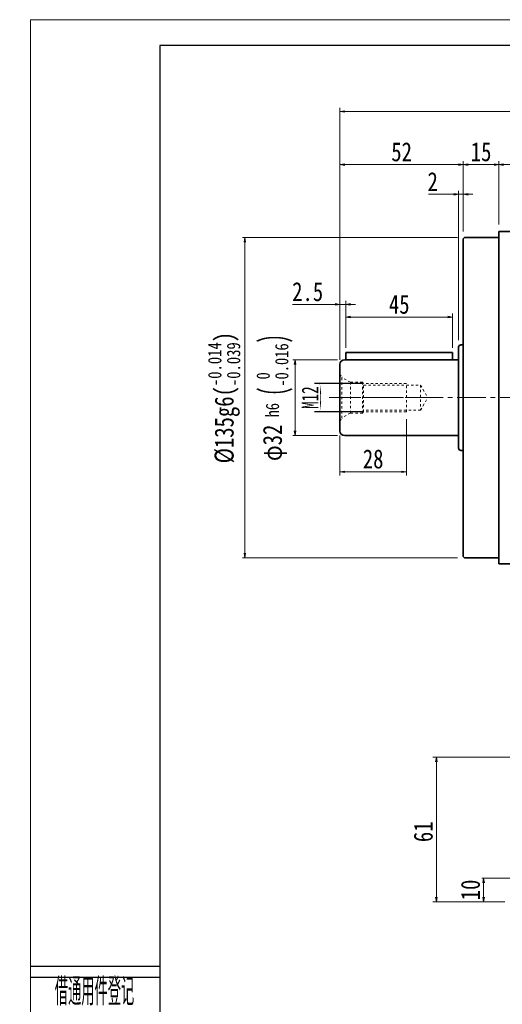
# Model space of a CAD drawing. Header units: millimetres. Extents: x 11 to 930, y 0 to 647.
# Tile 2 of 8: x 11 to 214, y 232 to 647. Entities that reach past the tile are written whole.
import ezdxf
from ezdxf.enums import TextEntityAlignment as Align

# ---------------------------------------------------------------- set-up
doc = ezdxf.new("R2010")
doc.units = ezdxf.units.MM
doc.linetypes.add('点画线', pattern=[18, 12, -2, 2, -2])
doc.linetypes.add('虚线', pattern=[2, 1, -1])
doc.layers.add('2细线层', color=4, linetype='Continuous')
doc.layers.add('6文字层', color=3, linetype='Continuous')
for name, color, linetype, lineweight in [('中心线层', 1, '点画线', 18), ('图框_外框线', 7, 'Continuous', 18), ('尺寸线层', 3, 'Continuous', 18), ('粗实线层', 7, 'Continuous', 35)]:
    doc.layers.add(name, color=color, linetype=linetype, lineweight=lineweight)
doc.styles.add('PC_TEXTSTYLE', font='ISOCP.SHX', dxfattribs={"width": 0.707, "bigfont": 'GBCBIG.SHX'})
doc.styles.add('宋体', font='SimSun.ttf', dxfattribs={"width": 0.8})
doc.styles.add('标准', font='SimSun.ttf', dxfattribs={"width": 0.667})
doc.dimstyles.new('a4-1-1.5', dxfattribs={"dimtxt": 4.5, "dimasz": 4.5, "dimexe": 2.25, "dimexo": 0, "dimgap": 0.75, "dimtad": 1, "dimdec": 3, "dimdsep": 46, "dimtxsty": '标准', "dimblk": '_CAXARROW', "dimcen": 0, "dimdle": 9, "dimazin": 2, "dimtfac": 0.707107, "dimtdec": 3, "dimtix": 1, "dimtmove": 2, "dimatfit": 3, "dimfxl": 0, "dimfrac": 2, "dimtolj": 1, "dimarcsym": 0})
doc.dimstyles.new('A水平标注$0', dxfattribs={"dimtxt": 3.5, "dimasz": 2, "dimexe": 1.5, "dimexo": 3, "dimgap": 1.1, "dimtad": 1, "dimtoh": 1, "dimdec": 4, "dimdsep": 46, "dimtxsty": '宋体', "dimblk": 'OPEN', "dimcen": 3, "dimclrd": 3, "dimclre": 3, "dimclrt": 6, "dimadec": 0, "dimazin": 0, "dimtm": 1e-09, "dimtfac": 1, "dimtdec": 4, "dimtix": 1, "dimtmove": 0, "dimatfit": 3, "dimldrblk": 'OPEN', "dimfxl": 0, "dimlwd": 13, "dimlwe": 13, "dimarcsym": 0})
doc.dimstyles.new('D直径标注φ25', dxfattribs={"dimtxt": 3.5, "dimasz": 2, "dimexe": 1, "dimexo": 3, "dimtad": 1, "dimtoh": 1, "dimdec": 1, "dimdsep": 46, "dimtxsty": '宋体', "dimblk": 'OPEN', "dimcen": 3, "dimclrd": 3, "dimclre": 3, "dimclrt": 130, "dimadec": 0, "dimazin": 0, "dimtm": 1e-09, "dimtfac": 1, "dimtdec": 1, "dimtmove": 0, "dimatfit": 0, "dimldrblk": 'OPEN', "dimfxl": 0, "dimlwd": 13, "dimlwe": 13, "dimarcsym": 0})

# ---------------------------------------------------------------- blocks, each defined once
blk = doc.blocks.new('_Open')
at = {"color": 0, "linetype": 'ByBlock', "lineweight": -2}
for p, q in [((-1, 0.17), (0, 0)), ((-1, -0.17), (0, 0)), ((0, 0), (-1, 0))]:
    blk.add_line(p, q, dxfattribs=at)
blk = doc.blocks.new('*D12')
at = {"color": 3, "lineweight": 13, "transparency": 16777216}
for p, q in [((212.49, 560.58), (212.49, 587.29)), ((214.49, 585.79), (350.49, 585.79)), ((352.49, 560.58), (352.49, 587.29))]:
    blk.add_line(p, q, dxfattribs=at)
at = {"layer": 'Defpoints', "color": 0, "transparency": 16777216}
for p in [(352.49, 585.79), (212.49, 557.58), (352.49, 557.58)]:
    blk.add_point(p, dxfattribs=at)
at = {"color": 3, "lineweight": 13, "transparency": 16777216, "xscale": 2, "yscale": 2, "zscale": 2, "rotation": 180}
blk.add_blockref('_Open', (212.49, 585.79), dxfattribs=at)
at = {"color": 3, "lineweight": 13, "transparency": 16777216, "xscale": 2, "yscale": 2, "zscale": 2}
blk.add_blockref('_Open', (352.49, 585.79), dxfattribs=at)
at = {"color": 6, "transparency": 16777216, "insert": (282.49, 591.2), "char_height": 8, "attachment_point": 5, "style": '宋体', "bg_fill": 3, "box_fill_scale": 1.1, "bg_fill_color": 257, "bg_fill_transparency": 0}
blk.add_mtext('140', dxfattribs=at)
blk = doc.blocks.new('*D13')
at = {"color": 3, "lineweight": 13, "transparency": 16777216}
for p, q in [((197.49, 557.58), (197.49, 587.29)), ((210.49, 585.79), (199.49, 585.79)), ((212.49, 560.58), (212.49, 587.29))]:
    blk.add_line(p, q, dxfattribs=at)
at = {"layer": 'Defpoints', "color": 0, "transparency": 16777216}
for p in [(197.49, 585.79), (212.49, 557.58), (197.49, 554.58)]:
    blk.add_point(p, dxfattribs=at)
at = {"color": 3, "lineweight": 13, "transparency": 16777216, "xscale": 2, "yscale": 2, "zscale": 2, "rotation": 180}
blk.add_blockref('_Open', (197.49, 585.79), dxfattribs=at)
at = {"color": 3, "lineweight": 13, "transparency": 16777216, "xscale": 2, "yscale": 2, "zscale": 2}
blk.add_blockref('_Open', (212.49, 585.79), dxfattribs=at)
at = {"color": 6, "transparency": 16777216, "insert": (204.99, 591.18), "char_height": 8, "attachment_point": 5, "style": '宋体', "bg_fill": 3, "box_fill_scale": 1.1, "bg_fill_color": 257, "bg_fill_transparency": 0}
blk.add_mtext('15', dxfattribs=at)
blk = doc.blocks.new('*D16')
at = {"color": 3, "lineweight": 13, "transparency": 16777216}
for p, q in [((182.81, 573.29), (187.85, 573.29)), ((187.85, 573.29), (193.49, 573.29)), ((195.49, 511.83), (195.49, 574.79)), ((197.49, 573.29), (195.49, 573.29)), ((197.49, 557.58), (197.49, 574.79)), ((199.49, 573.29), (201.49, 573.29))]:
    blk.add_line(p, q, dxfattribs=at)
at = {"layer": 'Defpoints', "color": 0, "transparency": 16777216}
for p in [(195.49, 573.29), (197.49, 554.58), (195.49, 508.83)]:
    blk.add_point(p, dxfattribs=at)
at = {"color": 3, "lineweight": 13, "transparency": 16777216, "xscale": 2, "yscale": 2, "zscale": 2}
blk.add_blockref('_Open', (195.49, 573.29), dxfattribs=at)
at = {"color": 3, "lineweight": 13, "transparency": 16777216, "xscale": 2, "yscale": 2, "zscale": 2, "rotation": 180}
blk.add_blockref('_Open', (197.49, 573.29), dxfattribs=at)
at = {"color": 6, "transparency": 16777216, "insert": (184.58, 578.65), "char_height": 8, "attachment_point": 5, "style": '宋体', "bg_fill": 3, "box_fill_scale": 1.1, "bg_fill_color": 257, "bg_fill_transparency": 0}
blk.add_mtext('2', dxfattribs=at)
blk = doc.blocks.new('*D18')
at = {"color": 3, "lineweight": 13, "transparency": 16777216}
for p, q in [((145.49, 503.58), (145.49, 609.7)), ((417.49, 608.2), (147.49, 608.2)), ((419.49, 504.58), (419.49, 609.7))]:
    blk.add_line(p, q, dxfattribs=at)
at = {"layer": 'Defpoints', "color": 0, "transparency": 16777216}
for p in [(145.49, 608.2), (145.49, 500.58), (419.49, 501.58)]:
    blk.add_point(p, dxfattribs=at)
at = {"color": 3, "lineweight": 13, "transparency": 16777216, "xscale": 2, "yscale": 2, "zscale": 2, "rotation": 180}
blk.add_blockref('_Open', (145.49, 608.2), dxfattribs=at)
at = {"color": 3, "lineweight": 13, "transparency": 16777216, "xscale": 2, "yscale": 2, "zscale": 2}
blk.add_blockref('_Open', (419.49, 608.2), dxfattribs=at)
at = {"color": 6, "transparency": 16777216, "insert": (282.49, 613.57), "char_height": 8, "attachment_point": 5, "style": '宋体', "bg_fill": 3, "box_fill_scale": 1.1, "bg_fill_color": 257, "bg_fill_transparency": 0}
blk.add_mtext('274', dxfattribs=at)
blk = doc.blocks.new('*D19')
at = {"color": 3, "lineweight": 13, "transparency": 16777216}
for p, q in [((145.49, 504.58), (145.49, 528.36)), ((147.99, 509.58), (147.99, 528.36)), ((125.55, 526.86), (139.74, 526.86)), ((139.74, 526.86), (143.49, 526.86)), ((145.49, 526.86), (147.99, 526.86)), ((149.99, 526.86), (151.99, 526.86))]:
    blk.add_line(p, q, dxfattribs=at)
at = {"layer": 'Defpoints', "color": 0, "transparency": 16777216}
for p in [(147.99, 526.86), (147.99, 506.58), (145.49, 501.58)]:
    blk.add_point(p, dxfattribs=at)
at = {"color": 3, "lineweight": 13, "transparency": 16777216, "xscale": 2, "yscale": 2, "zscale": 2}
for p, rotation in [((145.49, 526.86), 359.9999999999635), ((147.99, 526.86), 179.9999999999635)]:
    blk.add_blockref('_Open', p, dxfattribs=dict(at, rotation=rotation))
at = {"color": 6, "transparency": 16777216, "insert": (131.89, 532.22), "char_height": 8, "attachment_point": 5, "style": '宋体', "bg_fill": 3, "box_fill_scale": 1.1, "bg_fill_color": 257, "bg_fill_transparency": 0}
blk.add_mtext('2.5', dxfattribs=at)
blk = doc.blocks.new('*D20')
at = {"color": 3, "lineweight": 13, "transparency": 16777216}
for p, q in [((147.99, 508.58), (147.99, 523.02)), ((192.99, 508.58), (192.99, 523.02)), ((149.99, 521.52), (190.99, 521.52))]:
    blk.add_line(p, q, dxfattribs=at)
at = {"layer": 'Defpoints', "color": 0, "transparency": 16777216}
for p in [(192.99, 521.52), (147.99, 505.58), (192.99, 505.58)]:
    blk.add_point(p, dxfattribs=at)
at = {"color": 3, "lineweight": 13, "transparency": 16777216, "xscale": 2, "yscale": 2, "zscale": 2, "rotation": 180}
blk.add_blockref('_Open', (147.99, 521.52), dxfattribs=at)
at = {"color": 3, "lineweight": 13, "transparency": 16777216, "xscale": 2, "yscale": 2, "zscale": 2}
blk.add_blockref('_Open', (192.99, 521.52), dxfattribs=at)
at = {"color": 6, "transparency": 16777216, "insert": (170.49, 526.89), "char_height": 8, "attachment_point": 5, "style": '宋体', "bg_fill": 3, "box_fill_scale": 1.1, "bg_fill_color": 257, "bg_fill_transparency": 0}
blk.add_mtext('45', dxfattribs=at)
blk = doc.blocks.new('_CAXARROW')
blk.add_hatch(color=0).paths.add_polyline_path([(0, 0), (-1, 0.125), (-1, -0.125)], flags=0)
blk = doc.blocks.new('*D22')
at = {"layer": 'Defpoints', "color": 0, "transparency": 16777216}
for p in [(155.49, 493.58), (155.49, 481.58)]:
    blk.add_point(p, dxfattribs=at)
at = {"layer": '尺寸线层', "color": 0, "lineweight": -2, "transparency": 16777216}
for p, q in [((155.49, 493.58), (134.79, 493.58)), ((137.04, 489.08), (137.04, 486.08)), ((155.49, 481.58), (134.79, 481.58))]:
    blk.add_line(p, q, dxfattribs=at)
at = {"layer": '尺寸线层', "color": 0, "lineweight": -2, "transparency": 16777216, "xscale": 4.5, "yscale": 4.5, "zscale": 4.5}
for p, rotation in [((137.04, 493.58), 90), ((137.04, 481.58), 270)]:
    blk.add_blockref('_CAXARROW', p, dxfattribs=dict(at, rotation=rotation))
at = {"layer": '尺寸线层', "color": 0, "transparency": 16777216, "insert": (132.88, 487.58), "char_height": 7, "attachment_point": 5, "rotation": 90, "style": '标准', "bg_fill": 3, "box_fill_scale": 1.1, "bg_fill_color": 257, "bg_fill_transparency": 0}
blk.add_mtext('\\A1;M12', dxfattribs=at)
at = {"layer": 'Defpoints', "color": 0, "transparency": 16777216}
blk.add_point((137.04, 481.58), dxfattribs=at)
blk = doc.blocks.new('*D23')
at = {"layer": 'Defpoints', "color": 0, "transparency": 16777216}
for p in [(197.99, 555.08), (105.41, 420.08), (197.99, 420.08)]:
    blk.add_point(p, dxfattribs=at)
at = {"layer": '尺寸线层', "color": 3, "lineweight": 13, "transparency": 16777216}
for p, q in [((194.99, 555.08), (104.41, 555.08)), ((105.41, 553.08), (105.41, 422.08)), ((194.99, 420.08), (104.41, 420.08))]:
    blk.add_line(p, q, dxfattribs=at)
at = {"layer": '尺寸线层', "color": 3, "lineweight": 13, "transparency": 16777216, "xscale": 2, "yscale": 2, "zscale": 2}
for p, rotation in [((105.41, 555.08), 89.99999999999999), ((105.41, 420.08), 270)]:
    blk.add_blockref('_Open', p, dxfattribs=dict(at, rotation=rotation))
at = {"layer": '尺寸线层', "color": 130, "transparency": 16777216, "insert": (96.68, 487.58), "char_height": 8, "attachment_point": 5, "rotation": 90, "style": '宋体', "bg_fill": 3, "box_fill_scale": 1.1, "bg_fill_color": 257, "bg_fill_transparency": 0}
blk.add_mtext('{\\A1;\\A1;%%C135g6({\\H0.707107x;\\S-0.014^ -0.039;})}', dxfattribs=at)
blk = doc.blocks.new('*D24')
at = {"color": 3, "lineweight": 13, "transparency": 16777216}
for p, q in [((173.49, 478.58), (173.49, 454.8)), ((145.49, 471.58), (145.49, 454.8)), ((147.49, 456.3), (171.49, 456.3))]:
    blk.add_line(p, q, dxfattribs=at)
at = {"layer": 'Defpoints', "color": 0, "transparency": 16777216}
for p in [(173.49, 481.58), (145.49, 474.58), (173.49, 456.3)]:
    blk.add_point(p, dxfattribs=at)
at = {"color": 3, "lineweight": 13, "transparency": 16777216, "xscale": 2, "yscale": 2, "zscale": 2, "rotation": 180}
blk.add_blockref('_Open', (145.49, 456.3), dxfattribs=at)
at = {"color": 3, "lineweight": 13, "transparency": 16777216, "xscale": 2, "yscale": 2, "zscale": 2}
blk.add_blockref('_Open', (173.49, 456.3), dxfattribs=at)
at = {"color": 6, "transparency": 16777216, "insert": (159.49, 461.71), "char_height": 8, "attachment_point": 5, "style": '宋体', "bg_fill": 3, "box_fill_scale": 1.1, "bg_fill_color": 257, "bg_fill_transparency": 0}
blk.add_mtext('28', dxfattribs=at)
blk = doc.blocks.new('M12螺纹中心孔_2_2')
at = {"layer": '中心线层', "linetype": '点画线', "lineweight": 18}
blk.add_line((40.79, 0), (-3.25, 0), dxfattribs=at)
at = {"layer": '粗实线层', "color": 6, "linetype": '虚线', "lineweight": 18}
for p, q in [((0, -9.9), (0, 9.9)), ((0, 9.9), (0.74, 8.61)), ((4.4, 6.5), (0.74, 8.61)), ((0.74, -8.61), (0.74, 8.61)), ((9.5, 6.5), (4.4, 6.5)), ((4.4, -6.5), (4.4, 6.5)), ((10, 6), (9.5, 6.5)), ((9.5, -6.5), (9.5, 6.5)), ((28, 6), (10, 6)), ((10, -6), (10, 6)), ((10, 5.25), (34, 5.25)), ((28, -6), (28, 6)), ((34, 5.25), (34, -5.25)), ((34, 5.25), (37.03, 0)), ((34, -5.25), (37.03, 0)), ((4.4, -6.5), (0.74, -8.61)), ((9.5, -6.5), (4.4, -6.5)), ((10, -6), (9.5, -6.5)), ((34, -5.25), (10, -5.25)), ((28, -6), (10, -6)), ((0, -9.9), (0.74, -8.61))]:
    blk.add_line(p, q, dxfattribs=at)
blk = doc.blocks.new('*D39')
at = {"color": 3, "lineweight": 13, "transparency": 16777216}
for p, q in [((145.49, 504.58), (145.49, 587.29)), ((195.49, 585.79), (147.49, 585.79)), ((197.49, 557.58), (197.49, 587.29))]:
    blk.add_line(p, q, dxfattribs=at)
at = {"layer": 'Defpoints', "color": 0, "transparency": 16777216}
for p in [(145.49, 585.79), (197.49, 554.58), (145.49, 501.58)]:
    blk.add_point(p, dxfattribs=at)
at = {"color": 3, "lineweight": 13, "transparency": 16777216, "xscale": 2, "yscale": 2, "zscale": 2, "rotation": 180}
blk.add_blockref('_Open', (145.49, 585.79), dxfattribs=at)
at = {"color": 3, "lineweight": 13, "transparency": 16777216, "xscale": 2, "yscale": 2, "zscale": 2}
blk.add_blockref('_Open', (197.49, 585.79), dxfattribs=at)
at = {"color": 6, "transparency": 16777216, "insert": (171.49, 591.16), "char_height": 8, "attachment_point": 5, "style": '宋体', "bg_fill": 3, "box_fill_scale": 1.1, "bg_fill_color": 257, "bg_fill_transparency": 0}
blk.add_mtext('52', dxfattribs=at)
blk = doc.blocks.new('*D44')
at = {"color": 3, "lineweight": 13, "transparency": 16777216}
for p, q in [((224.49, 285.08), (204.53, 285.08)), ((206.03, 283.08), (206.03, 277.08)), ((214.99, 275.08), (204.53, 275.08))]:
    blk.add_line(p, q, dxfattribs=at)
at = {"layer": 'Defpoints', "color": 0, "transparency": 16777216}
for p in [(227.49, 285.08), (206.03, 275.08), (217.99, 275.08)]:
    blk.add_point(p, dxfattribs=at)
at = {"color": 3, "lineweight": 13, "transparency": 16777216, "xscale": 2, "yscale": 2, "zscale": 2}
for p, rotation in [((206.03, 285.08), 90), ((206.03, 275.08), 270)]:
    blk.add_blockref('_Open', p, dxfattribs=dict(at, rotation=rotation))
at = {"color": 6, "transparency": 16777216, "insert": (200.53, 280.08), "char_height": 8, "attachment_point": 5, "rotation": 90, "style": '宋体', "bg_fill": 3, "box_fill_scale": 1.1, "bg_fill_color": 256, "bg_fill_true_color": 13158600, "bg_fill_transparency": 0}
blk.add_mtext('10', dxfattribs=at)
blk = doc.blocks.new('*D45')
at = {"color": 3, "lineweight": 13, "transparency": 16777216}
for p, q in [((267.49, 336.08), (184.63, 336.08)), ((186.13, 334.08), (186.13, 277.08)), ((214.99, 275.08), (184.63, 275.08))]:
    blk.add_line(p, q, dxfattribs=at)
at = {"layer": 'Defpoints', "color": 0, "transparency": 16777216}
for p in [(270.49, 336.08), (186.13, 275.08), (217.99, 275.08)]:
    blk.add_point(p, dxfattribs=at)
at = {"color": 3, "lineweight": 13, "transparency": 16777216, "xscale": 2, "yscale": 2, "zscale": 2}
for p, rotation in [((186.13, 336.08), 90), ((186.13, 275.08), 270)]:
    blk.add_blockref('_Open', p, dxfattribs=dict(at, rotation=rotation))
at = {"color": 6, "transparency": 16777216, "insert": (180.63, 304.58), "char_height": 8, "attachment_point": 5, "rotation": 90, "style": '宋体', "bg_fill": 3, "box_fill_scale": 1.1, "bg_fill_color": 256, "bg_fill_true_color": 13158600, "bg_fill_transparency": 0}
blk.add_mtext('61', dxfattribs=at)
blk = doc.blocks.new('*D48')
at = {"color": 3, "lineweight": 13, "transparency": 16777216}
for p, q in [((144.49, 503.58), (125.59, 503.58)), ((126.59, 473.58), (126.59, 501.58)), ((144.49, 471.58), (125.59, 471.58))]:
    blk.add_line(p, q, dxfattribs=at)
at = {"layer": 'Defpoints', "color": 0, "transparency": 16777216}
for p in [(147.49, 503.58), (147.49, 471.58)]:
    blk.add_point(p, dxfattribs=at)
at = {"color": 3, "lineweight": 13, "transparency": 16777216, "xscale": 2, "yscale": 2, "zscale": 2}
for p, rotation in [((126.59, 503.58), 90), ((126.59, 471.58), 270)]:
    blk.add_blockref('_Open', p, dxfattribs=dict(at, rotation=rotation))
at = {"color": 130, "transparency": 16777216, "insert": (117.96, 487.58), "char_height": 8, "attachment_point": 5, "rotation": 90, "style": '宋体', "bg_fill": 3, "box_fill_scale": 1.1, "bg_fill_color": 257, "bg_fill_transparency": 0}
blk.add_mtext('{\\A1;φ32{}{{\\H0.7x;\\C2; h6 {\\H2x;\\W0.5;(}\\S 0^ -0.016;{\\H2x;\\W0.5;)}}}}', dxfattribs=at)
at = {"layer": 'Defpoints', "color": 0, "transparency": 16777216}
blk.add_point((126.59, 503.58), dxfattribs=at)

msp = doc.modelspace()

# ---------------------------------------------------------------- linework, layer by layer
at = {"layer": '2细线层'}
for p, q in [((15.17226, 247.89145), (69.57001, 247.89145)), ((15.17226, 243.24437), (69.57001, 243.24437))]:
    msp.add_line(p, q, dxfattribs=at)
at = {"layer": '中心线层'}
msp.add_line((140.95479, 487.57804), (422.73591, 487.57804), dxfattribs=at)
at = {"layer": '图框_外框线', "color": 3}
msp.add_lwpolyline([(15.11716, 0), (929.92507, 0), (929.92507, 646.89988), (15.11716, 646.89988)], close=True, dxfattribs=at)
at = {"layer": '图框_外框线', "color": 3, "lineweight": 25}
msp.add_lwpolyline([(69.57001, 10.89057), (919.0345, 10.89057), (919.0345, 636.00931), (69.57001, 636.00931)], close=True, dxfattribs=at)
at = {"layer": '粗实线层'}
for p, q in [((212.48591, 417.57804), (212.48591, 557.57804)), ((212.48591, 557.57804), (352.48591, 557.57804)), ((197.98591, 555.07804), (197.48591, 554.57804)), ((197.48591, 554.57804), (197.48591, 420.57804)), ((212.48591, 555.07804), (197.98591, 555.07804)), ((195.48591, 508.82804), (195.48591, 466.32804)), ((197.48591, 509.82804), (196.48591, 509.82804)), ((197.48591, 465.32804), (196.48591, 465.32804)), ((197.98591, 420.07804), (197.48591, 420.57804)), ((212.48591, 420.07804), (197.98591, 420.07804))]:
    msp.add_line(p, q, dxfattribs=at)
msp.add_lwpolyline([(352.48591, 417.57804), (212.48591, 417.57804)], dxfattribs=at)
for centre, start, end in [((196.48591, 508.82804), 90, 180), ((196.48591, 466.32804), 180, 270)]:
    msp.add_arc(centre, 1, start, end, dxfattribs=at)

# ---------------------------------------------------------------- texts
at = {"layer": '6文字层', "color": 3, "style": 'PC_TEXTSTYLE', "width": 0.667}
msp.add_text('借通用件登记', height=11.61769, dxfattribs=at).set_placement((42.07615, 237.74359), align=Align.MIDDLE)

# ---------------------------------------------------------------- next in the draw order: dimensions: what is measured, and where the dimension line sits
dim = msp.add_linear_dim(base=(352.48591, 585.79088), p1=(212.48591, 557.57804), p2=(352.48591, 557.57804), dimstyle='A水平标注$0', override={"dimtxt": 8, "dimgap": 1.5, "dimblk": 'Open', "dimtfill": 1, "dimtfillclr": 256})
dim.commit()
dim.dimension.update_dxf_attribs({"geometry": '*D12', "text_midpoint": (282.48591, 591.20149)})
dim = msp.add_linear_dim(base=(206.02997, 275.07804), p1=(227.48591, 285.07804), p2=(217.98591, 275.07804), angle=90, dimstyle='A水平标注$0', override={"dimtxt": 8, "dimgap": 1.5, "dimblk": 'Open', "dimtfill": 1, "dimtfillclr": 256})
dim.commit()
dim.dimension.update_dxf_attribs({"geometry": '*D44', "text_midpoint": (206.02997, 280.07804), "dimtype": 160})
at = {"layer": '尺寸线层'}
dim = msp.add_linear_dim(base=(137.0368, 481.57804), p1=(155.48591, 493.57804), p2=(155.48591, 481.57804), angle=270, dimstyle='a4-1-1.5', override={"dimtxt": 7, "dimpost": 'M<>', "dimsah": 1, "dimtfac": 1, "dimtfill": 1, "dimtzin": 8}, dxfattribs=at)
dim.commit()
dim.dimension.update_dxf_attribs({"geometry": '*D22', "text_midpoint": (132.88457, 487.57804)})

# ---------------------------------------------------------------- next in the draw order: dimensions: what is measured, and where the dimension line sits
dim = msp.add_linear_dim(base=(197.48591, 585.79088), p1=(212.48591, 557.57804), p2=(197.48591, 554.57804), dimstyle='A水平标注$0', override={"dimtxt": 8, "dimgap": 1.5, "dimblk": 'Open', "dimtfill": 1, "dimtfillclr": 256})
dim.commit()
dim.dimension.update_dxf_attribs({"geometry": '*D13', "text_midpoint": (204.98591, 591.17915)})
dim = msp.add_linear_dim(base=(186.13065, 275.07804), p1=(270.48591, 336.07804), p2=(217.98591, 275.07804), angle=90, dimstyle='A水平标注$0', override={"dimtxt": 8, "dimgap": 1.5, "dimblk": 'Open', "dimtfill": 1, "dimtfillclr": 256})
dim.commit()
dim.dimension.update_dxf_attribs({"geometry": '*D45', "text_midpoint": (186.13065, 304.57804), "dimtype": 160})

# ---------------------------------------------------------------- next in the draw order: dimensions: what is measured, and where the dimension line sits
dim = msp.add_linear_dim(base=(195.48591, 573.28688), p1=(197.48591, 554.57804), p2=(195.48591, 508.82804), dimstyle='A水平标注$0', override={"dimtxt": 8, "dimgap": 1.5, "dimblk": 'Open', "dimtfill": 1, "dimtfillclr": 256})
dim.commit()
dim.dimension.update_dxf_attribs({"geometry": '*D16', "text_midpoint": (184.57815, 573.28688), "dimtype": 160})

# ---------------------------------------------------------------- next in the draw order: dimensions: what is measured, and where the dimension line sits
dim = msp.add_linear_dim(base=(145.48591, 608.20338), p1=(419.48591, 501.57804), p2=(145.48591, 500.57804), dimstyle='A水平标注$0', override={"dimtxt": 8, "dimgap": 1.5, "dimblk": 'Open', "dimtfill": 1, "dimtfillclr": 256})
dim.commit()
dim.dimension.update_dxf_attribs({"geometry": '*D18', "text_midpoint": (282.48591, 613.5693)})

# ---------------------------------------------------------------- next in the draw order: dimensions: what is measured, and where the dimension line sits
dim = msp.add_linear_dim(base=(147.98591, 526.85588), p1=(145.48591, 501.57804), p2=(147.98591, 506.57804), dimstyle='A水平标注$0', override={"dimtxt": 8, "dimgap": 1.5, "dimblk": 'Open', "dimtfill": 1, "dimtfillclr": 256})
dim.commit()
dim.dimension.update_dxf_attribs({"geometry": '*D19', "text_midpoint": (131.89328, 526.85588), "dimtype": 160})

# ---------------------------------------------------------------- next in the draw order: dimensions: what is measured, and where the dimension line sits
dim = msp.add_linear_dim(base=(192.98591, 521.52338), p1=(147.98591, 505.57804), p2=(192.98591, 505.57804), dimstyle='A水平标注$0', override={"dimtxt": 8, "dimgap": 1.5, "dimblk": 'Open', "dimtfill": 1, "dimtfillclr": 256})
dim.commit()
dim.dimension.update_dxf_attribs({"geometry": '*D20', "text_midpoint": (170.48591, 526.8893)})

# ---------------------------------------------------------------- next in the draw order: dimensions: what is measured, and where the dimension line sits
dim = msp.add_linear_dim(base=(105.41012, 420.07804), p1=(197.98591, 555.07804), p2=(197.98591, 420.07804), angle=270, text='{\\A1;\\A1;%%C135g6({\\H0.707107x;\\S-0.014^ -0.039;})}', dimstyle='D直径标注φ25', override={"dimtxt": 8, "dimgap": 1.5, "dimpost": 'φ<>', "dimtp": -0.014, "dimtm": 0.039, "dimtdec": 3, "dimtzin": 8}, dxfattribs=at)
dim.commit()
dim.dimension.update_dxf_attribs({"geometry": '*D23', "text_midpoint": (96.67709, 487.57804)})

# ---------------------------------------------------------------- next in the draw order: linework, layer by layer
at = {"layer": '粗实线层'}
for p, q in [((147.98591, 506.57804), (147.98591, 503.57804)), ((147.98591, 506.57804), (192.98591, 506.57804)), ((192.98591, 506.57804), (192.98591, 503.57804)), ((195.48591, 508.82804), (195.48591, 466.32804)), ((147.48591, 503.57804), (195.48591, 503.57804))]:
    msp.add_line(p, q, dxfattribs=at)
msp.add_arc((147.48591, 501.57804), 2, 90, 180, dxfattribs=at)

# ---------------------------------------------------------------- next in the draw order: dimensions: what is measured, and where the dimension line sits
dim = msp.add_linear_dim(base=(173.48591, 456.29766), p1=(145.48591, 474.57804), p2=(173.48591, 481.57804), dimstyle='A水平标注$0', override={"dimtxt": 8, "dimgap": 1.5, "dimblk": 'Open', "dimtfill": 1, "dimtfillclr": 256})
dim.commit()
dim.dimension.update_dxf_attribs({"geometry": '*D24', "text_midpoint": (159.48591, 461.70827)})

# ---------------------------------------------------------------- next in the draw order: linework, layer by layer
for p, q in [((145.48591, 501.57804), (145.48591, 473.57804)), ((147.48591, 471.57804), (195.48591, 471.57804))]:
    msp.add_line(p, q, dxfattribs=at)
msp.add_arc((147.48591, 473.57804), 2, 180, 270, dxfattribs=at)

# ---------------------------------------------------------------- next in the draw order: block references
msp.add_blockref('M12螺纹中心孔_2_2', (145.48591, 487.57804), dxfattribs=at)

# ---------------------------------------------------------------- next in the draw order: dimensions: what is measured, and where the dimension line sits
dim = msp.add_linear_dim(base=(145.48591, 585.79088), p1=(197.48591, 554.57804), p2=(145.48591, 501.57804), dimstyle='A水平标注$0', override={"dimtxt": 8, "dimgap": 1.5, "dimblk": 'Open', "dimtfill": 1, "dimtfillclr": 256})
dim.commit()
dim.dimension.update_dxf_attribs({"geometry": '*D39', "text_midpoint": (171.48591, 591.1568)})

# ---------------------------------------------------------------- next in the draw order: dimensions: what is measured, and where the dimension line sits
dim = msp.add_linear_dim(base=(126.59298, 503.57804), p1=(147.48591, 471.57804), p2=(147.48591, 503.57804), angle=90, text='{\\A1;φ<>{}{{\\H0.7x;\\C2; h6 {\\H2x;\\W0.5;(}\\S 0^ -0.016;{\\H2x;\\W0.5;)}}}}', dimstyle='D直径标注φ25', override={"dimtxt": 8, "dimgap": 1.5, "dimpost": '<>', "dimtol": 0, "dimlim": 0, "dimtp": 0, "dimtm": 0.016, "dimtdec": 4, "dimtvp": 0.1})
dim.commit()
dim.dimension.update_dxf_attribs({"geometry": '*D48', "text_midpoint": (126.59298, 487.57804), "dimtype": 160})

doc.saveas('drawing.dxf')
